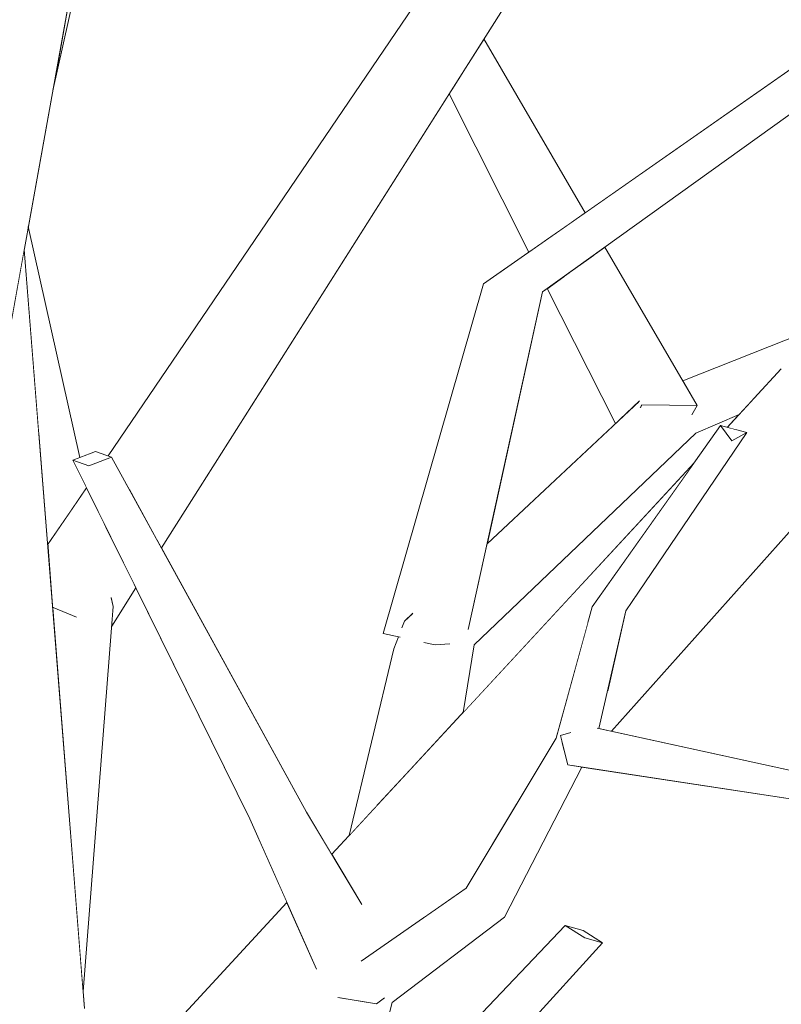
# Model space of a CAD drawing. Extents: x -289599 to -184549, y 66678 to 295474.
# Tile 151 of 256: x -266262 to -266165, y 71642 to 71768. Entities that reach past the tile are written whole.
import ezdxf

# ---------------------------------------------------------------- set-up
doc = ezdxf.new("R2010")
doc.units = 0
doc.header["$MEASUREMENT"] = 0
doc.linetypes.add('Wipeout_Contour', pattern=[1000, 0, -1000])
doc.layers.add('arch drzewa', color=8, linetype='Continuous')
doc.layers.add('Model Ściany', color=8, linetype='Continuous')
doc.layers.add('arch drzewa_Nr_Pióra__4', color=8, linetype='Continuous', lineweight=9)

msp = doc.modelspace()

# ---------------------------------------------------------------- wipeouts: each hides what was drawn before it
at = {"color": 254, "linetype": 'Wipeout_Contour', "lineweight": 0, "ltscale": 6782588.888371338}
msp.add_wipeout([(-266258.25, 71759.36), (-266261.38, 71741.95), (-266254.76, 71712.33), (-266252.76, 71713.08), (-266251.16, 71712.51), (-266212.19, 71769.87), (-266213.9, 71777.65), (-266214.23, 71780.21), (-266210.44, 71780.62), (-266207.98, 71775.5), (-266178.42, 71806.63), (-266151.46, 71844.8), (-266149.89, 71854.15), (-266149.89, 71964.95), (-266163.8, 71956.54), (-266202.2, 71923.95), (-266216.34, 71907.01), (-266222.84, 71897.11), (-266231.51, 71831.3), (-266234.19, 71829.66), (-266252.85, 71783.23)], dxfattribs=at).dxf.layer = 'Model Ściany'
at = {"color": 254, "linetype": 'Wipeout_Contour', "lineweight": 0, "ltscale": 2260814.460055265}
msp.add_wipeout([(-266254.18, 71641.65), (-266254.68, 71626.65), (-266228.21, 71655.24), (-266232.97, 71666), (-266247.58, 71695.59), (-266250.69, 71690.69), (-266254.36, 71643.84)], dxfattribs=at).dxf.layer = 'Model Ściany'

# ---------------------------------------------------------------- next in the draw order: wipeouts: each hides what was drawn before it
at = {"color": 254, "linetype": 'Wipeout_Contour', "lineweight": 0, "ltscale": 1938000.010456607}
msp.add_wipeout([(-266265.47, 71719.17), (-266265.38, 71718.94), (-266263.64, 71714.54), (-266263.32, 71690.47), (-266254.18, 71641.65), (-266261.91, 71738.98)], dxfattribs=at).dxf.layer = 'arch drzewa'
at = {"color": 254, "linetype": 'Wipeout_Contour', "lineweight": 0, "ltscale": 4520811.533908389}
msp.add_wipeout([(-266220.3, 71580.42), (-266246.11, 71533.5), (-266149.89, 71533.5), (-266149.89, 71672.48), (-266159.98, 71668.69), (-266162.82, 71668.4), (-266190.39, 71672.63), (-266200.33, 71653.36), (-266214.71, 71642.45), (-266219.5, 71624.04), (-266192.53, 71652.3), (-266190.25, 71651.65), (-266187.73, 71650.07), (-266220.42, 71614.25)], dxfattribs=at).dxf.layer = 'Model Ściany'

# ---------------------------------------------------------------- next in the draw order: wipeouts: each hides what was drawn before it
at = {"color": 254, "linetype": 'Wipeout_Contour', "lineweight": 0, "ltscale": 2583930.124640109}
msp.add_wipeout([(-266269.42, 71651.82), (-266268.75, 71641.28), (-266254.18, 71641.65), (-266263.32, 71690.47), (-266263.07, 71671.67), (-266264.91, 71667.97), (-266268.37, 71648.56), (-266268.38, 71648.82)], dxfattribs=at).dxf.layer = 'arch drzewa'
at = {"color": 254, "linetype": 'Wipeout_Contour', "lineweight": 0, "ltscale": 1937651.692505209}
msp.add_wipeout([(-266221.55, 71643.07), (-266222.43, 71642.06), (-266220.44, 71620.45), (-266214.71, 71642.45), (-266215.97, 71642.84), (-266216.73, 71642.26)], dxfattribs=at).dxf.layer = 'arch drzewa'
at = {"color": 254, "linetype": 'Wipeout_Contour', "lineweight": 0, "ltscale": 3229546.194281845}
msp.add_wipeout([(-266244.32, 71700.73), (-266225.71, 71666.85), (-266222.47, 71661.44), (-266220.24, 71663.85), (-266214.49, 71687.78), (-266213.91, 71689.31), (-266215.86, 71689.74), (-266203.02, 71734.58), (-266197.18, 71738.66), (-266207.43, 71758.93)], dxfattribs=at).dxf.layer = 'Model Ściany'

# ---------------------------------------------------------------- next in the draw order: wipeouts: each hides what was drawn before it
at = {"color": 254, "linetype": 'Wipeout_Contour', "lineweight": 0, "ltscale": 968800.217976}
msp.add_wipeout([(-266214.71, 71642.45), (-266200.33, 71653.36), (-266205.25, 71657.1)], dxfattribs=at).dxf.layer = 'arch drzewa'
at = {"color": 254, "linetype": 'Wipeout_Contour', "lineweight": 0, "ltscale": 4520994.554779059}
msp.add_wipeout([(-266202.95, 71766), (-266189.98, 71743.69), (-266162.71, 71762.74), (-266160.8, 71761.32), (-266159.03, 71759.67), (-266187.43, 71739.3), (-266177.45, 71722.14), (-266149.89, 71733.12), (-266149.89, 71822.25), (-266153.89, 71829.18), (-266153.91, 71830.25), (-266153.75, 71831.21), (-266170.68, 71805.29), (-266199.99, 71770.66)], dxfattribs=at).dxf.layer = 'Model Ściany'
at = {"color": 254, "linetype": 'Wipeout_Contour', "lineweight": 0, "ltscale": 2260464.114745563}
msp.add_wipeout([(-266204.19, 71688.31), (-266205.62, 71679.63), (-266176, 71711.61), (-266172.62, 71716.4), (-266171.78, 71716.18), (-266170.23, 71717.84), (-266175.76, 71715.44)], dxfattribs=at).dxf.layer = 'Model Ściany'

# ---------------------------------------------------------------- next in the draw order: wipeouts: each hides what was drawn before it
at = {"color": 254, "linetype": 'Wipeout_Contour', "lineweight": 0, "ltscale": 1614628.910187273}
msp.add_wipeout([(-266200.33, 71653.36), (-266190.39, 71672.63), (-266192.19, 71672.9), (-266192.93, 71675.83), (-266193.69, 71676.34)], dxfattribs=at).dxf.layer = 'arch drzewa'
at = {"color": 254, "linetype": 'Wipeout_Contour', "lineweight": 0, "ltscale": 1937639.534769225}
msp.add_wipeout([(-266219.03, 71647.03), (-266215.74, 71643.01), (-266215.97, 71642.84), (-266214.71, 71642.45), (-266205.25, 71657.1), (-266218.63, 71647.78)], dxfattribs=at).dxf.layer = 'arch drzewa'
at = {"color": 254, "linetype": 'Wipeout_Contour', "lineweight": 0, "ltscale": 1291755.708673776}
msp.add_wipeout([(-266202.56, 71701.26), (-266186.07, 71716.68), (-266194.83, 71734), (-266195.43, 71733.56)], dxfattribs=at).dxf.layer = 'Model Ściany'

# ---------------------------------------------------------------- next in the draw order: wipeouts: each hides what was drawn before it
at = {"color": 254, "linetype": 'Wipeout_Contour', "lineweight": 0, "ltscale": 968787.775464}
msp.add_wipeout([(-266193.69, 71676.34), (-266205.25, 71657.1), (-266200.33, 71653.36)], dxfattribs=at).dxf.layer = 'arch drzewa'
at = {"color": 254, "linetype": 'Wipeout_Contour', "lineweight": 0, "ltscale": 1291706.977003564}
msp.add_wipeout([(-266220.42, 71615.01), (-266220.42, 71614.25), (-266187.73, 71650.07), (-266190.02, 71650.72)], dxfattribs=at).dxf.layer = 'arch drzewa'
at = {"color": 254, "linetype": 'Wipeout_Contour', "lineweight": 0, "ltscale": 1614489.926987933}
msp.add_wipeout([(-266186.58, 71677.21), (-266161.4, 71671.71), (-266149.89, 71675.77), (-266149.89, 71717.35), (-266151.01, 71717.13)], dxfattribs=at).dxf.layer = 'Model Ściany'

# ---------------------------------------------------------------- next in the draw order: wipeouts: each hides what was drawn before it
at = {"color": 254, "linetype": 'Wipeout_Contour', "lineweight": 0, "ltscale": 1291689.105478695}
msp.add_wipeout([(-266186.19, 71691.85), (-266188.33, 71677.6), (-266188.2, 71677.57), (-266184.76, 71692.64)], dxfattribs=at).dxf.layer = 'arch drzewa'
at = {"color": 254, "linetype": 'Wipeout_Contour', "lineweight": 0, "ltscale": 2906497.187928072}
msp.add_wipeout([(-266213.15, 71691.35), (-266212.15, 71672.58), (-266205.62, 71679.63), (-266204.19, 71688.31), (-266206.71, 71689.17), (-266207.48, 71688.41), (-266209.19, 71688.29), (-266210.54, 71688.58), (-266211.32, 71690.73)], dxfattribs=at).dxf.layer = 'arch drzewa'
at = {"color": 254, "linetype": 'Wipeout_Contour', "lineweight": 0, "ltscale": 968715.942585}
msp.add_wipeout([(-266192.19, 71672.9), (-266162.82, 71668.4), (-266163, 71671.15)], dxfattribs=at).dxf.layer = 'arch drzewa'
at = {"color": 254, "linetype": 'Wipeout_Contour', "lineweight": 0, "ltscale": 968800.656153}
msp.add_wipeout([(-266210.77, 71653.25), (-266205.25, 71657.1), (-266198.56, 71668.24)], dxfattribs=at).dxf.layer = 'arch drzewa'
at = {"color": 254, "linetype": 'Wipeout_Contour', "lineweight": 0, "ltscale": 968792.707216}
msp.add_wipeout([(-266220.43, 71617.94), (-266220.42, 71615.01), (-266190.02, 71650.72)], dxfattribs=at).dxf.layer = 'arch drzewa'

# ---------------------------------------------------------------- next in the draw order: wipeouts: each hides what was drawn before it
at = {"color": 254, "linetype": 'Wipeout_Contour', "lineweight": 0, "ltscale": 968749.865634}
msp.add_wipeout([(-266184.76, 71692.64), (-266169.24, 71715.51), (-266171.18, 71714.45)], dxfattribs=at).dxf.layer = 'arch drzewa'
at = {"color": 254, "linetype": 'Wipeout_Contour', "lineweight": 0, "ltscale": 1291689.462147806}
msp.add_wipeout([(-266189.24, 71676.6), (-266188.4, 71677.61), (-266188.33, 71677.6), (-266186.19, 71691.85)], dxfattribs=at).dxf.layer = 'arch drzewa'
at = {"color": 254, "linetype": 'Wipeout_Contour', "lineweight": 0, "ltscale": 1291786.47904168}
msp.add_wipeout([(-266213.15, 71691.35), (-266216.75, 71667.61), (-266215.53, 71668.92), (-266212.15, 71672.58)], dxfattribs=at).dxf.layer = 'arch drzewa'
at = {"color": 254, "linetype": 'Wipeout_Contour', "lineweight": 0, "ltscale": 1291714.119828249}
msp.add_wipeout([(-266220.43, 71619.21), (-266220.43, 71617.94), (-266190.02, 71650.72), (-266192.53, 71652.3)], dxfattribs=at).dxf.layer = 'arch drzewa'

# ---------------------------------------------------------------- next in the draw order: wipeouts: each hides what was drawn before it
at = {"color": 254, "linetype": 'Wipeout_Contour', "lineweight": 0, "ltscale": 1291694.973712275}
msp.add_wipeout([(-266189.07, 71693.16), (-266189.7, 71676.72), (-266189.24, 71676.6), (-266186.19, 71691.85)], dxfattribs=at).dxf.layer = 'arch drzewa'
at = {"color": 254, "linetype": 'Wipeout_Contour', "lineweight": 0, "ltscale": 2260643.440114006}
msp.add_wipeout([(-266214.49, 71687.78), (-266217.08, 71667.25), (-266216.75, 71667.61), (-266213.15, 71691.35), (-266213.46, 71690.53), (-266213.71, 71689.27), (-266213.91, 71689.31)], dxfattribs=at).dxf.layer = 'arch drzewa'
at = {"color": 254, "linetype": 'Wipeout_Contour', "lineweight": 0, "ltscale": 1291735.735307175}
msp.add_wipeout([(-266220.44, 71620.45), (-266220.43, 71619.21), (-266192.53, 71652.3), (-266219.5, 71624.04)], dxfattribs=at).dxf.layer = 'arch drzewa'

# ---------------------------------------------------------------- next in the draw order: wipeouts: each hides what was drawn before it
at = {"color": 254, "linetype": 'Wipeout_Contour', "lineweight": 0, "ltscale": 968759.519639}
msp.add_wipeout([(-266171.18, 71714.45), (-266186.19, 71691.85), (-266184.76, 71692.64)], dxfattribs=at).dxf.layer = 'arch drzewa'
at = {"color": 254, "linetype": 'Wipeout_Contour', "lineweight": 0, "ltscale": 1937553.36051872}
msp.add_wipeout([(-266189.07, 71693.16), (-266193.69, 71676.34), (-266192.93, 71675.83), (-266193.14, 71676.69), (-266191.88, 71677.04), (-266189.7, 71676.72)], dxfattribs=at).dxf.layer = 'arch drzewa'
at = {"color": 254, "linetype": 'Wipeout_Contour', "lineweight": 0, "ltscale": 968845.623658}
msp.add_wipeout([(-266212.14, 71692.29), (-266213.15, 71691.35), (-266211.32, 71690.73)], dxfattribs=at).dxf.layer = 'arch drzewa'
at = {"color": 254, "linetype": 'Wipeout_Contour', "lineweight": 0, "ltscale": 1291806.042561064}
msp.add_wipeout([(-266225.71, 71666.85), (-266229.18, 71664.91), (-266219.15, 71652.89), (-266218.66, 71655.07)], dxfattribs=at).dxf.layer = 'arch drzewa'
at = {"color": 254, "linetype": 'Wipeout_Contour', "lineweight": 0, "ltscale": 1291669.064379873}
msp.add_wipeout([(-266190.25, 71651.65), (-266192.53, 71652.3), (-266190.02, 71650.72), (-266187.73, 71650.07)], dxfattribs=at).dxf.layer = 'arch drzewa'
at = {"color": 254, "linetype": 'Wipeout_Contour', "lineweight": 0, "ltscale": 1291769.500888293}
msp.add_wipeout([(-266219.27, 71646.88), (-266216.73, 71642.26), (-266215.74, 71643.01), (-266219.03, 71647.03)], dxfattribs=at).dxf.layer = 'arch drzewa'

# ---------------------------------------------------------------- next in the draw order: wipeouts: each hides what was drawn before it
at = {"color": 254, "linetype": 'Wipeout_Contour', "lineweight": 0, "ltscale": 968754.573766}
msp.add_wipeout([(-266186.19, 71691.85), (-266171.18, 71714.45), (-266172.62, 71716.4)], dxfattribs=at).dxf.layer = 'arch drzewa'
at = {"color": 254, "linetype": 'Wipeout_Contour', "lineweight": 0, "ltscale": 968939.831246}
msp.add_wipeout([(-266225.71, 71666.85), (-266250.7, 71712.34), (-266253.61, 71711.25)], dxfattribs=at).dxf.layer = 'arch drzewa'
at = {"color": 254, "linetype": 'Wipeout_Contour', "lineweight": 0, "ltscale": 968746.367507}
msp.add_wipeout([(-266163, 71671.15), (-266193.14, 71676.69), (-266192.19, 71672.9)], dxfattribs=at).dxf.layer = 'arch drzewa'
at = {"color": 254, "linetype": 'Wipeout_Contour', "lineweight": 0, "ltscale": 1614742.488747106}
msp.add_wipeout([(-266229.18, 71664.91), (-266219.97, 71648.15), (-266219.19, 71652.48), (-266219.27, 71652.38), (-266219.15, 71652.89)], dxfattribs=at).dxf.layer = 'arch drzewa'
at = {"color": 254, "linetype": 'Wipeout_Contour', "lineweight": 0, "ltscale": 968829.624292}
msp.add_wipeout([(-266219.27, 71646.88), (-266219.54, 71646.37), (-266216.73, 71642.26)], dxfattribs=at).dxf.layer = 'arch drzewa'

# ---------------------------------------------------------------- next in the draw order: wipeouts: each hides what was drawn before it
at = {"color": 254, "linetype": 'Wipeout_Contour', "lineweight": 0, "ltscale": 968765.775562}
msp.add_wipeout([(-266172.62, 71716.4), (-266189.07, 71693.16), (-266186.19, 71691.85)], dxfattribs=at).dxf.layer = 'arch drzewa'
at = {"color": 254, "linetype": 'Wipeout_Contour', "lineweight": 0, "ltscale": 968717.195013}
msp.add_wipeout([(-266161.54, 71671.66), (-266193.14, 71676.69), (-266163, 71671.15)], dxfattribs=at).dxf.layer = 'arch drzewa'
at = {"color": 254, "linetype": 'Wipeout_Contour', "lineweight": 0, "ltscale": 1291812.718432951}
msp.add_wipeout([(-266219.97, 71648.15), (-266229.18, 71664.91), (-266232.97, 71666), (-266220.72, 71648.08)], dxfattribs=at).dxf.layer = 'arch drzewa'
at = {"color": 254, "linetype": 'Wipeout_Contour', "lineweight": 0, "ltscale": 968831.164435}
msp.add_wipeout([(-266221.66, 71643.09), (-266216.73, 71642.26), (-266219.54, 71646.37)], dxfattribs=at).dxf.layer = 'arch drzewa'

# ---------------------------------------------------------------- next in the draw order: wipeouts: each hides what was drawn before it
at = {"color": 254, "linetype": 'Wipeout_Contour', "lineweight": 0, "ltscale": 1614637.800674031}
msp.add_wipeout([(-266182.99, 71719.21), (-266204.19, 71688.31), (-266175.76, 71715.44), (-266179.85, 71718.41), (-266182.87, 71718.73)], dxfattribs=at).dxf.layer = 'arch drzewa'
at = {"color": 254, "linetype": 'Wipeout_Contour', "lineweight": 0, "ltscale": 968743.381004}
msp.add_wipeout([(-266169.24, 71715.51), (-266172.62, 71716.4), (-266171.18, 71714.45)], dxfattribs=at).dxf.layer = 'arch drzewa'
at = {"color": 254, "linetype": 'Wipeout_Contour', "lineweight": 0, "ltscale": 2260407.713418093}
msp.add_wipeout([(-266193.14, 71676.69), (-266161.54, 71671.66), (-266161.4, 71671.71), (-266188.4, 71677.61), (-266189.24, 71676.6), (-266189.7, 71676.72), (-266191.88, 71677.04)], dxfattribs=at).dxf.layer = 'arch drzewa'
at = {"color": 254, "linetype": 'Wipeout_Contour', "lineweight": 0, "ltscale": 1291806.747305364}
msp.add_wipeout([(-266232.97, 71666), (-266224.47, 71646.79), (-266223.34, 71647.04), (-266220.72, 71648.08)], dxfattribs=at).dxf.layer = 'arch drzewa'

# ---------------------------------------------------------------- next in the draw order: wipeouts: each hides what was drawn before it
at = {"color": 254, "linetype": 'Wipeout_Contour', "lineweight": 0, "ltscale": 2260559.754892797}
msp.add_wipeout([(-266205.11, 71690.33), (-266206.71, 71689.17), (-266204.19, 71688.31), (-266182.99, 71719.21), (-266183.07, 71719.49), (-266202.56, 71701.26), (-266204.96, 71690.37)], dxfattribs=at).dxf.layer = 'arch drzewa'
at = {"color": 254, "linetype": 'Wipeout_Contour', "lineweight": 0, "ltscale": 968746.611453}
msp.add_wipeout([(-266168.33, 71719.9), (-266175.76, 71715.44), (-266170.23, 71717.84)], dxfattribs=at).dxf.layer = 'arch drzewa'
at = {"color": 254, "linetype": 'Wipeout_Contour', "lineweight": 0, "ltscale": 968907.856596}
msp.add_wipeout([(-266253.61, 71711.25), (-266229.18, 71664.91), (-266225.71, 71666.85)], dxfattribs=at).dxf.layer = 'arch drzewa'
at = {"color": 254, "linetype": 'Wipeout_Contour', "lineweight": 0, "ltscale": 968846.687132}
msp.add_wipeout([(-266214.49, 71687.78), (-266220.24, 71663.85), (-266217.08, 71667.25)], dxfattribs=at).dxf.layer = 'arch drzewa'

# ---------------------------------------------------------------- next in the draw order: wipeouts: each hides what was drawn before it
at = {"color": 254, "linetype": 'Wipeout_Contour', "lineweight": 0, "ltscale": 1291770.836283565}
msp.add_wipeout([(-266205.11, 71690.33), (-266204.96, 71690.37), (-266195.43, 71733.56), (-266198.88, 71733.55)], dxfattribs=at).dxf.layer = 'arch drzewa'
at = {"color": 254, "linetype": 'Wipeout_Contour', "lineweight": 0, "ltscale": 2583324.697171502}
msp.add_wipeout([(-266179.85, 71718.41), (-266175.76, 71715.44), (-266168.33, 71719.9), (-266164.82, 71723.69), (-266149.51, 71733.26), (-266177.45, 71722.14), (-266175.6, 71718.97), (-266176.25, 71717.82)], dxfattribs=at).dxf.layer = 'arch drzewa'
at = {"color": 254, "linetype": 'Wipeout_Contour', "lineweight": 0, "ltscale": 968947.433769}
msp.add_wipeout([(-266229.18, 71664.91), (-266253.61, 71711.25), (-266255.68, 71711.99)], dxfattribs=at).dxf.layer = 'arch drzewa'

# ---------------------------------------------------------------- next in the draw order: wipeouts: each hides what was drawn before it
at = {"color": 254, "linetype": 'Wipeout_Contour', "lineweight": 0, "ltscale": 968772.7016}
msp.add_wipeout([(-266195.43, 71733.56), (-266159.03, 71759.67), (-266160.8, 71761.32)], dxfattribs=at).dxf.layer = 'arch drzewa'
at = {"color": 254, "linetype": 'Wipeout_Contour', "lineweight": 0, "ltscale": 1614716.985048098}
msp.add_wipeout([(-266209.19, 71688.29), (-266207.48, 71688.41), (-266206.71, 71689.17), (-266205.11, 71690.33), (-266198.88, 71733.55)], dxfattribs=at).dxf.layer = 'arch drzewa'
at = {"color": 254, "linetype": 'Wipeout_Contour', "lineweight": 0, "ltscale": 968916.847509}
msp.add_wipeout([(-266255.68, 71711.99), (-266232.97, 71666), (-266229.18, 71664.91)], dxfattribs=at).dxf.layer = 'arch drzewa'

# ---------------------------------------------------------------- next in the draw order: wipeouts: each hides what was drawn before it
at = {"color": 254, "linetype": 'Wipeout_Contour', "lineweight": 0, "ltscale": 968841.197029}
msp.add_wipeout([(-266209.19, 71688.29), (-266198.88, 71733.55), (-266203.02, 71734.58)], dxfattribs=at).dxf.layer = 'arch drzewa'
at = {"color": 254, "linetype": 'Wipeout_Contour', "lineweight": 0, "ltscale": 1291973.370873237}
msp.add_wipeout([(-266252.76, 71713.08), (-266255.68, 71711.99), (-266253.61, 71711.25), (-266250.7, 71712.34)], dxfattribs=at).dxf.layer = 'arch drzewa'
at = {"color": 254, "linetype": 'Wipeout_Contour', "lineweight": 0, "ltscale": 4844157.689641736}
msp.add_wipeout([(-266193.49, 71677.07), (-266250.22, 71611.84), (-266241.19, 71615.93), (-266226.79, 71633.6), (-266224.56, 71639.78), (-266222.43, 71642.06), (-266221.55, 71643.07), (-266221.66, 71643.09), (-266219.54, 71646.37), (-266219.27, 71646.88), (-266219.03, 71647.03), (-266218.63, 71647.78), (-266210.77, 71653.25), (-266198.56, 71668.24), (-266193.69, 71676.34)], dxfattribs=at).dxf.layer = 'arch drzewa'

# ---------------------------------------------------------------- next in the draw order: wipeouts: each hides what was drawn before it
at = {"color": 254, "linetype": 'Wipeout_Contour', "lineweight": 0, "ltscale": 968803.860953}
msp.add_wipeout([(-266160.8, 71761.32), (-266198.88, 71733.55), (-266195.43, 71733.56)], dxfattribs=at).dxf.layer = 'arch drzewa'
at = {"color": 254, "linetype": 'Wipeout_Contour', "lineweight": 0, "ltscale": 2260995.906279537}
msp.add_wipeout([(-266261.91, 71738.98), (-266260.06, 71715.71), (-266255.8, 71705.68), (-266253.92, 71708.44), (-266255.68, 71711.99), (-266254.76, 71712.33), (-266261.38, 71741.95)], dxfattribs=at).dxf.layer = 'arch drzewa'
at = {"color": 254, "linetype": 'Wipeout_Contour', "lineweight": 0, "ltscale": 2906535.400867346}
msp.add_wipeout([(-266203.02, 71734.58), (-266215.86, 71689.74), (-266213.71, 71689.27), (-266213.46, 71690.53), (-266213.15, 71691.35), (-266212.14, 71692.29), (-266211.32, 71690.73), (-266210.54, 71688.58), (-266209.19, 71688.29)], dxfattribs=at).dxf.layer = 'arch drzewa'

# ---------------------------------------------------------------- next in the draw order: wipeouts: each hides what was drawn before it
at = {"color": 254, "linetype": 'Wipeout_Contour', "lineweight": 0, "ltscale": 2907132.458898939}
msp.add_wipeout([(-266264.09, 71760.12), (-266267.36, 71731.72), (-266267.27, 71723.71), (-266265.47, 71719.17), (-266253.64, 71785.03), (-266265.5, 71785.79), (-266265.58, 71785.03), (-266263.8, 71762.78), (-266263.92, 71761.88)], dxfattribs=at).dxf.layer = 'arch drzewa'
at = {"color": 254, "linetype": 'Wipeout_Contour', "lineweight": 0, "ltscale": 968780.365459}
msp.add_wipeout([(-266198.88, 71733.55), (-266160.8, 71761.32), (-266162.71, 71762.74)], dxfattribs=at).dxf.layer = 'arch drzewa'
at = {"color": 254, "linetype": 'Wipeout_Contour', "lineweight": 0, "ltscale": 968991.067391}
msp.add_wipeout([(-266260.06, 71715.71), (-266258.9, 71701.11), (-266255.8, 71705.68)], dxfattribs=at).dxf.layer = 'arch drzewa'
at = {"color": 254, "linetype": 'Wipeout_Contour', "lineweight": 0, "ltscale": 2260605.526349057}
msp.add_wipeout([(-266223.34, 71647.04), (-266250.22, 71611.84), (-266193.49, 71677.07), (-266189.6, 71691.24), (-266219.19, 71652.48), (-266219.97, 71648.15), (-266220.72, 71648.08)], dxfattribs=at).dxf.layer = 'arch drzewa'

# ---------------------------------------------------------------- next in the draw order: linework, layer by layer
at = {"layer": 'arch drzewa_Nr_Pióra__4', "linetype": 'Continuous'}
for p, q in [((-266254.76, 71712.33), (-266261.38, 71741.95)), ((-266255.68, 71711.99), (-266252.76, 71713.08)), ((-266253.61, 71711.25), (-266255.68, 71711.99)), ((-266190.25, 71651.65), (-266187.73, 71650.07)), ((-266220.42, 71614.25), (-266187.73, 71650.07)), ((-266187.73, 71650.07), (-266190.02, 71650.72)), ((-266216.73, 71642.26), (-266221.69, 71643.09)), ((-266220.44, 71620.45), (-266214.71, 71642.45)), ((-266215.7, 71643.05), (-266216.73, 71642.26))]:
    msp.add_line(p, q, dxfattribs=at)

# ---------------------------------------------------------------- next in the draw order: wipeouts: each hides what was drawn before it
at = {"color": 254, "linetype": 'Wipeout_Contour', "lineweight": 0, "ltscale": 969032.3773}
msp.add_wipeout([(-266258.25, 71759.36), (-266252.85, 71783.23), (-266253.64, 71785.03)], dxfattribs=at).dxf.layer = 'arch drzewa'
at = {"color": 254, "linetype": 'Wipeout_Contour', "lineweight": 0, "ltscale": 968813.685296}
msp.add_wipeout([(-266162.71, 71762.74), (-266203.02, 71734.58), (-266198.88, 71733.55)], dxfattribs=at).dxf.layer = 'arch drzewa'
at = {"color": 254, "linetype": 'Wipeout_Contour', "lineweight": 0, "ltscale": 1614798.530975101}
msp.add_wipeout([(-266261.8, 71618.96), (-266250.22, 71611.84), (-266223.34, 71647.04), (-266224.47, 71646.79), (-266228.21, 71655.24)], dxfattribs=at).dxf.layer = 'arch drzewa'

# ---------------------------------------------------------------- next in the draw order: linework, layer by layer
at = {"layer": 'arch drzewa_Nr_Pióra__4', "linetype": 'Continuous'}
for p, q in [((-266265.47, 71719.17), (-266253.64, 71785.03)), ((-266258.25, 71759.36), (-266252.85, 71783.23)), ((-266224.43, 71646.69), (-266232.97, 71666))]:
    msp.add_line(p, q, dxfattribs=at)

# ---------------------------------------------------------------- next in the draw order: wipeouts: each hides what was drawn before it
at = {"color": 254, "linetype": 'Wipeout_Contour', "lineweight": 0, "ltscale": 1291798.111002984}
msp.add_wipeout([(-266202.95, 71766), (-266205.35, 71762.21), (-266191.76, 71742.45), (-266189.98, 71743.69)], dxfattribs=at).dxf.layer = 'arch drzewa'
at = {"color": 254, "linetype": 'Wipeout_Contour', "lineweight": 0, "ltscale": 968793.171537}
msp.add_wipeout([(-266188.88, 71738.26), (-266175.6, 71718.97), (-266187.43, 71739.3)], dxfattribs=at).dxf.layer = 'arch drzewa'
at = {"color": 254, "linetype": 'Wipeout_Contour', "lineweight": 0, "ltscale": 1614937.352897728}
msp.add_wipeout([(-266258.26, 71692.98), (-266254.36, 71643.84), (-266250.49, 71693.2), (-266253.67, 71693.33), (-266255.35, 71691.89)], dxfattribs=at).dxf.layer = 'arch drzewa'

# ---------------------------------------------------------------- next in the draw order: linework, layer by layer
at = {"layer": 'arch drzewa_Nr_Pióra__4', "linetype": 'Continuous'}
msp.add_line((-266261.8, 71618.96), (-266228.21, 71655.24), dxfattribs=at)

# ---------------------------------------------------------------- next in the draw order: wipeouts: each hides what was drawn before it
at = {"color": 254, "linetype": 'Wipeout_Contour', "lineweight": 0, "ltscale": 1291803.312251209}
msp.add_wipeout([(-266205.93, 71761.3), (-266194.51, 71740.53), (-266191.76, 71742.45), (-266205.35, 71762.21)], dxfattribs=at).dxf.layer = 'arch drzewa'
at = {"color": 254, "linetype": 'Wipeout_Contour', "lineweight": 0, "ltscale": 1291723.506023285}
msp.add_wipeout([(-266188.88, 71738.26), (-266192.02, 71736.01), (-266182.69, 71719.05), (-266175.6, 71718.97)], dxfattribs=at).dxf.layer = 'arch drzewa'
at = {"color": 254, "linetype": 'Wipeout_Contour', "lineweight": 0, "ltscale": 968959.431651}
msp.add_wipeout([(-266250.49, 71693.2), (-266250.74, 71694.3), (-266250.92, 71694.21)], dxfattribs=at).dxf.layer = 'arch drzewa'

# ---------------------------------------------------------------- next in the draw order: wipeouts: each hides what was drawn before it
at = {"color": 254, "linetype": 'Wipeout_Contour', "lineweight": 0, "ltscale": 1291807.245360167}
msp.add_wipeout([(-266207.03, 71759.56), (-266195.27, 71739.99), (-266194.51, 71740.53), (-266205.93, 71761.3)], dxfattribs=at).dxf.layer = 'arch drzewa'
at = {"color": 254, "linetype": 'Wipeout_Contour', "lineweight": 0, "ltscale": 968806.62961}
msp.add_wipeout([(-266192.62, 71735.58), (-266182.69, 71719.05), (-266192.02, 71736.01)], dxfattribs=at).dxf.layer = 'arch drzewa'
at = {"color": 254, "linetype": 'Wipeout_Contour', "lineweight": 0, "ltscale": 968962.272292}
msp.add_wipeout([(-266253.67, 71693.33), (-266250.49, 71693.2), (-266250.92, 71694.21)], dxfattribs=at).dxf.layer = 'arch drzewa'

# ---------------------------------------------------------------- next in the draw order: wipeouts: each hides what was drawn before it
at = {"color": 254, "linetype": 'Wipeout_Contour', "lineweight": 0, "ltscale": 1291810.133733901}
msp.add_wipeout([(-266207.03, 71759.56), (-266207.43, 71758.93), (-266197.18, 71738.66), (-266195.27, 71739.99)], dxfattribs=at).dxf.layer = 'arch drzewa'
at = {"color": 254, "linetype": 'Wipeout_Contour', "lineweight": 0, "ltscale": 1937593.153348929}
msp.add_wipeout([(-266192.62, 71735.58), (-266194.83, 71734), (-266186.07, 71716.68), (-266183.07, 71719.49), (-266182.87, 71718.73), (-266182.69, 71719.05)], dxfattribs=at).dxf.layer = 'arch drzewa'
at = {"color": 254, "linetype": 'Wipeout_Contour', "lineweight": 0, "ltscale": 1291939.288552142}
msp.add_wipeout([(-266250.68, 71690.82), (-266250.69, 71690.69), (-266247.58, 71695.59), (-266247.83, 71696.1)], dxfattribs=at).dxf.layer = 'arch drzewa'

# ---------------------------------------------------------------- next in the draw order: linework, layer by layer
at = {"layer": 'arch drzewa_Nr_Pióra__4', "linetype": 'Continuous'}
msp.add_line((-266195.43, 71733.56), (-266159.03, 71759.67), dxfattribs=at)

# ---------------------------------------------------------------- next in the draw order: wipeouts: each hides what was drawn before it
at = {"color": 254, "linetype": 'Wipeout_Contour', "lineweight": 0, "ltscale": 1614617.199390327}
msp.add_wipeout([(-266182.87, 71718.73), (-266179.85, 71718.41), (-266176.25, 71717.82), (-266175.6, 71718.97), (-266182.69, 71719.05)], dxfattribs=at).dxf.layer = 'arch drzewa'
at = {"color": 254, "linetype": 'Wipeout_Contour', "lineweight": 0, "ltscale": 2260360.463559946}
msp.add_wipeout([(-266188.2, 71677.57), (-266186.58, 71677.21), (-266151.01, 71717.13), (-266154.37, 71716.47), (-266154.14, 71716.74), (-266159.63, 71716.01), (-266187.13, 71682.26)], dxfattribs=at).dxf.layer = 'arch drzewa'
at = {"color": 254, "linetype": 'Wipeout_Contour', "lineweight": 0, "ltscale": 2906892.296284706}
msp.add_wipeout([(-266258.2, 71693.09), (-266255.35, 71691.89), (-266253.67, 71693.33), (-266250.92, 71694.21), (-266250.74, 71694.3), (-266250.49, 71693.2), (-266250.68, 71690.82), (-266247.83, 71696.1), (-266251.48, 71703.48)], dxfattribs=at).dxf.layer = 'arch drzewa'

# ---------------------------------------------------------------- next in the draw order: linework, layer by layer
at = {"layer": 'arch drzewa_Nr_Pióra__4', "linetype": 'Continuous'}
for p, q in [((-266250.69, 71690.69), (-266247.58, 71695.59)), ((-266250.49, 71693.2), (-266250.75, 71694.37))]:
    msp.add_line(p, q, dxfattribs=at)

# ---------------------------------------------------------------- next in the draw order: wipeouts: each hides what was drawn before it
at = {"color": 254, "linetype": 'Wipeout_Contour', "lineweight": 0, "ltscale": 968747.030436}
msp.add_wipeout([(-266187.13, 71682.26), (-266159.63, 71716.01), (-266186.47, 71685.14)], dxfattribs=at).dxf.layer = 'arch drzewa'
at = {"color": 254, "linetype": 'Wipeout_Contour', "lineweight": 0, "ltscale": 968973.499846}
msp.add_wipeout([(-266258.2, 71693.09), (-266251.48, 71703.48), (-266251.68, 71703.89)], dxfattribs=at).dxf.layer = 'arch drzewa'

# ---------------------------------------------------------------- next in the draw order: wipeouts: each hides what was drawn before it
at = {"color": 254, "linetype": 'Wipeout_Contour', "lineweight": 0, "ltscale": 1937485.703286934}
msp.add_wipeout([(-266184.76, 71692.64), (-266186.47, 71685.14), (-266159.63, 71716.01), (-266164.82, 71723.69), (-266170.76, 71715.91), (-266169.24, 71715.51)], dxfattribs=at).dxf.layer = 'arch drzewa'

# ---------------------------------------------------------------- next in the draw order: linework, layer by layer
at = {"layer": 'arch drzewa_Nr_Pióra__4', "linetype": 'Continuous'}
for p, q in [((-266175.6, 71718.97), (-266187.43, 71739.3)), ((-266186.07, 71716.68), (-266194.83, 71734)), ((-266182.69, 71719.05), (-266182.9, 71718.67)), ((-266175.6, 71718.97), (-266182.69, 71719.05)), ((-266176.28, 71717.77), (-266175.6, 71718.97))]:
    msp.add_line(p, q, dxfattribs=at)

# ---------------------------------------------------------------- next in the draw order: wipeouts: each hides what was drawn before it
at = {"color": 254, "linetype": 'Wipeout_Contour', "lineweight": 0, "ltscale": 968739.798529}
msp.add_wipeout([(-266171.78, 71716.18), (-266170.76, 71715.91), (-266164.82, 71723.69)], dxfattribs=at).dxf.layer = 'arch drzewa'
at = {"color": 254, "linetype": 'Wipeout_Contour', "lineweight": 0, "ltscale": 1937613.742745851}
msp.add_wipeout([(-266222.47, 71661.44), (-266218.66, 71655.07), (-266219.27, 71652.38), (-266189.6, 71691.24), (-266189.07, 71693.16), (-266176, 71711.61)], dxfattribs=at).dxf.layer = 'arch drzewa'

# ---------------------------------------------------------------- next in the draw order: linework, layer by layer
at = {"layer": 'arch drzewa_Nr_Pióra__4', "linetype": 'Continuous'}
for p, q in [((-266177.45, 71722.14), (-266149.51, 71733.26)), ((-266171.78, 71716.18), (-266164.82, 71723.69)), ((-266186.58, 71677.21), (-266151.01, 71717.13)), ((-266175.76, 71715.44), (-266170.23, 71717.84)), ((-266189.07, 71693.16), (-266172.62, 71716.4)), ((-266171.18, 71714.45), (-266172.62, 71716.4)), ((-266172.62, 71716.4), (-266169.24, 71715.51)), ((-266184.76, 71692.64), (-266169.24, 71715.51)), ((-266169.24, 71715.51), (-266171.18, 71714.45)), ((-266193.69, 71676.34), (-266189.07, 71693.16)), ((-266213.15, 71691.35), (-266212.08, 71692.36)), ((-266188.2, 71677.57), (-266184.76, 71692.64)), ((-266213.15, 71691.35), (-266213.48, 71690.48)), ((-266213.7, 71689.27), (-266215.86, 71689.74)), ((-266213.91, 71689.31), (-266214.49, 71687.78)), ((-266209.19, 71688.29), (-266210.65, 71688.61)), ((-266207.33, 71688.42), (-266209.19, 71688.29)), ((-266205.62, 71679.63), (-266204.19, 71688.31)), ((-266220.24, 71663.85), (-266214.49, 71687.78)), ((-266193.14, 71676.69), (-266191.8, 71677.06)), ((-266192.19, 71672.9), (-266193.14, 71676.69)), ((-266188.42, 71677.62), (-266161.4, 71671.71)), ((-266205.25, 71657.1), (-266193.69, 71676.34)), ((-266192.19, 71672.9), (-266162.82, 71668.4)), ((-266200.33, 71653.36), (-266190.39, 71672.63)), ((-266218.61, 71654.99), (-266225.71, 71666.85)), ((-266218.68, 71647.74), (-266205.25, 71657.1)), ((-266214.71, 71642.45), (-266200.33, 71653.36)), ((-266219.5, 71624.04), (-266192.53, 71652.3)), ((-266190.02, 71650.72), (-266192.53, 71652.3)), ((-266192.53, 71652.3), (-266190.25, 71651.65))]:
    msp.add_line(p, q, dxfattribs=at)

# ---------------------------------------------------------------- next in the draw order: wipeouts: each hides what was drawn before it
at = {"color": 254, "linetype": 'Wipeout_Contour', "lineweight": 0, "ltscale": 1291883.489436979}
msp.add_wipeout([(-266206.31, 71773.26), (-266244.83, 71701.67), (-266244.32, 71700.73), (-266199.99, 71770.66)], dxfattribs=at).dxf.layer = 'arch drzewa'

# ---------------------------------------------------------------- next in the draw order: linework, layer by layer
at = {"layer": 'arch drzewa_Nr_Pióra__4', "linetype": 'Continuous'}
for p, q in [((-266189.98, 71743.69), (-266202.95, 71766)), ((-266203.02, 71734.58), (-266162.71, 71762.74)), ((-266204.99, 71690.25), (-266195.43, 71733.56)), ((-266202.56, 71701.26), (-266182.99, 71719.56)), ((-266204.19, 71688.31), (-266175.76, 71715.44))]:
    msp.add_line(p, q, dxfattribs=at)

# ---------------------------------------------------------------- next in the draw order: wipeouts: each hides what was drawn before it
at = {"color": 254, "linetype": 'Wipeout_Contour', "lineweight": 0, "ltscale": 968932.802167}
msp.add_wipeout([(-266206.31, 71773.26), (-266248.42, 71708.2), (-266244.83, 71701.67)], dxfattribs=at).dxf.layer = 'arch drzewa'

# ---------------------------------------------------------------- next in the draw order: wipeouts: each hides what was drawn before it
at = {"color": 254, "linetype": 'Wipeout_Contour', "lineweight": 0, "ltscale": 1291904.768132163}
msp.add_wipeout([(-266209.31, 71774.1), (-266248.74, 71708.77), (-266248.42, 71708.2), (-266206.31, 71773.26)], dxfattribs=at).dxf.layer = 'arch drzewa'

# ---------------------------------------------------------------- next in the draw order: linework, layer by layer
at = {"layer": 'arch drzewa_Nr_Pióra__4', "linetype": 'Continuous'}
msp.add_line((-266197.18, 71738.66), (-266207.43, 71758.93), dxfattribs=at)

# ---------------------------------------------------------------- next in the draw order: wipeouts: each hides what was drawn before it
at = {"color": 254, "linetype": 'Wipeout_Contour', "lineweight": 0, "ltscale": 1291935.510696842}
msp.add_wipeout([(-266251.16, 71712.51), (-266250.7, 71712.34), (-266248.74, 71708.77), (-266209.31, 71774.1)], dxfattribs=at).dxf.layer = 'arch drzewa'

# ---------------------------------------------------------------- next in the draw order: linework, layer by layer
at = {"layer": 'arch drzewa_Nr_Pióra__4', "linetype": 'Continuous'}
for p, q in [((-266251.16, 71712.51), (-266209.31, 71774.1)), ((-266244.32, 71700.73), (-266199.99, 71770.66)), ((-266215.86, 71689.74), (-266203.02, 71734.58)), ((-266250.7, 71712.34), (-266253.61, 71711.25)), ((-266252.76, 71713.08), (-266250.7, 71712.34)), ((-266225.71, 71666.85), (-266250.7, 71712.34)), ((-266222.47, 71661.44), (-266176, 71711.61))]:
    msp.add_line(p, q, dxfattribs=at)

# ---------------------------------------------------------------- next in the draw order: wipeouts: each hides what was drawn before it
at = {"color": 254, "linetype": 'Wipeout_Contour', "lineweight": 0, "ltscale": 1614965.621259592}
msp.add_wipeout([(-266258.9, 71701.11), (-266258.27, 71693.12), (-266258.2, 71693.09), (-266251.68, 71703.89), (-266253.92, 71708.44)], dxfattribs=at).dxf.layer = 'arch drzewa'

# ---------------------------------------------------------------- next in the draw order: linework, layer by layer
at = {"layer": 'arch drzewa_Nr_Pióra__4', "linetype": 'Continuous'}
for p, q in [((-266258.9, 71701.11), (-266253.92, 71708.44)), ((-266254.36, 71643.84), (-266250.49, 71693.2))]:
    msp.add_line(p, q, dxfattribs=at)

# ---------------------------------------------------------------- next in the draw order: wipeouts: each hides what was drawn before it
at = {"color": 254, "linetype": 'Wipeout_Contour', "lineweight": 0, "ltscale": 1291970.422660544}
msp.add_wipeout([(-266258.2, 71693.09), (-266258.27, 71693.12), (-266258.26, 71692.98), (-266255.35, 71691.89)], dxfattribs=at).dxf.layer = 'arch drzewa'

# ---------------------------------------------------------------- next in the draw order: linework, layer by layer
at = {"layer": 'arch drzewa_Nr_Pióra__4', "linetype": 'Continuous'}
for p, q in [((-266254.18, 71641.65), (-266261.91, 71738.98)), ((-266232.97, 71666), (-266255.68, 71711.99)), ((-266258.2, 71693.09), (-266258.27, 71693.12)), ((-266255.22, 71691.83), (-266258.2, 71693.09))]:
    msp.add_line(p, q, dxfattribs=at)

doc.saveas('drawing.dxf')
